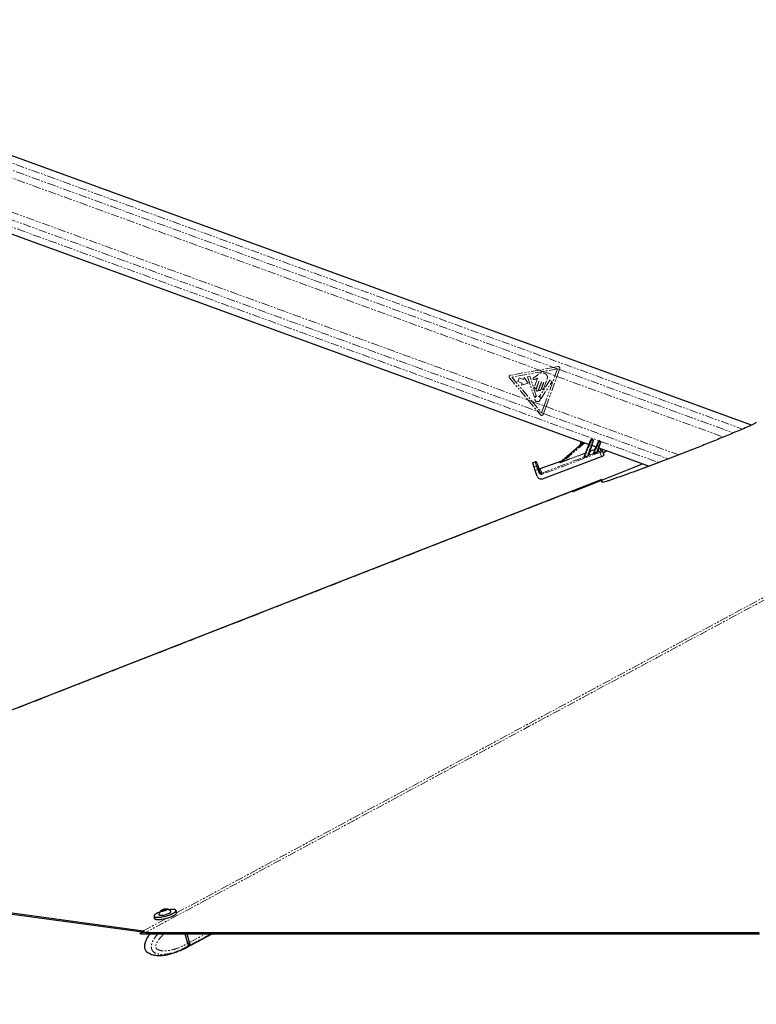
# Model space of a CAD drawing. Header units: millimetres. Extents: x 186 to 9508, y 327 to 8143.
# Tile 14 of 53: x 1247 to 1808, y 2795 to 3545. Entities that reach past the tile are written whole.
import ezdxf

# ---------------------------------------------------------------- set-up
doc = ezdxf.new("R2010")
doc.units = ezdxf.units.MM
doc.linetypes.add('PHANTOM', pattern=[12.7, 6.35, -1.27, 1.27, -1.27, 1.27, -1.27])
doc.layers.add('COMPONENT_GEOMETRY', color=7, linetype='Continuous')
doc.styles.add('SLDTEXTSTYLE0', font='TXT', dxfattribs={"width": 0.75})
doc.dimstyles.new('SLDDIMSTYLE0', dxfattribs={"dimtxt": 50, "dimasz": 3.302, "dimexe": 0, "dimexo": 0.0625, "dimgap": 12.5, "dimtad": 0, "dimtih": 1, "dimtoh": 1, "dimdec": 0, "dimrnd": 1e-09, "dimzin": 12, "dimdsep": 46, "dimtxsty": 'SLDTEXTSTYLE0', "dimsah": 1, "dimcen": 0.09, "dimadec": 0, "dimazin": 3, "dimtfac": 1, "dimtdec": 0, "dimtofl": 0, "dimtmove": 0, "dimatfit": 3, "dimfxl": 1, "dimfrac": 2, "dimtolj": 1, "dimtzin": 12, "dimarcsym": 0})

# ---------------------------------------------------------------- blocks, each defined once
blk = doc.blocks.new('_D_3')
at = {"layer": 'COMPONENT_GEOMETRY', "color": 7}
for p, q in [((4755.71, 2848.78), (4975.85, 2848.78)), ((4972.68, 2848.78), (4972.68, 1707.32)), ((4972.68, 486.47), (4972.68, 1627.94)), ((1272.56, 486.47), (4975.85, 486.47))]:
    blk.add_line(p, q, dxfattribs=at)
for points in [[(4972.68, 2848.78), (4972.17, 2845.48), (4973.18, 2845.48)], [(4972.68, 486.47), (4973.18, 489.77), (4972.17, 489.77)]]:
    blk.add_solid(points, dxfattribs=at)
at = {"layer": 'COMPONENT_GEOMETRY', "color": 7, "insert": (4898.79, 1692.39), "char_height": 50, "attachment_point": 1, "style": 'SLDTEXTSTYLE0'}
blk.add_mtext('2362', dxfattribs=at)
blk = doc.blocks.new('_D_5')
at = {"layer": 'COMPONENT_GEOMETRY', "color": 7}
for p, q in [((4754.76, 2848.3), (4754.76, 1195.03)), ((1257.81, 649.39), (1257.81, 1201.38)), ((1257.81, 1198.2), (2932.39, 1198.2)), ((4754.76, 1198.2), (3080.17, 1198.2))]:
    blk.add_line(p, q, dxfattribs=at)
for points in [[(1257.81, 1198.2), (1261.11, 1197.69), (1261.11, 1198.71)], [(4754.76, 1198.2), (4751.45, 1198.71), (4751.45, 1197.69)]]:
    blk.add_solid(points, dxfattribs=at)
at = {"layer": 'COMPONENT_GEOMETRY', "color": 7, "insert": (2932.39, 1222.97), "char_height": 50, "attachment_point": 1, "style": 'SLDTEXTSTYLE0'}
blk.add_mtext('3497', dxfattribs=at)

msp = doc.modelspace()

# ---------------------------------------------------------------- linework, layer by layer
at = {"color": 7, "linetype": 'Continuous', "lineweight": 25}
for p, q in [((1804.66, 3235.98), (956.62, 3544.69)), ((940.78, 3490.86), (1681.06, 3221.37)), ((1675, 3223.58), (1673.85, 3220.6)), ((1677.19, 3211.79), (1682.43, 3224.75)), ((1684.13, 3224.13), (1680.66, 3213.47)), ((1682.43, 3224.75), (1682.52, 3224.98)), ((1683.15, 3225.26), (1683.9, 3224.99)), ((1684.2, 3224.36), (1684.13, 3224.13)), ((1684.44, 3214.56), (1688.1, 3223.63)), ((1688.1, 3223.63), (1688.19, 3223.85)), ((1688.83, 3224.13), (1689.52, 3223.88)), ((1689.82, 3223.26), (1689.75, 3223.03)), ((1658.75, 3207.55), (1676.62, 3222.99)), ((1683, 3220.67), (1686.41, 3219.43)), ((1689.75, 3223.03), (1687.48, 3216.07)), ((1688.35, 3218.72), (1726.7, 3204.76)), ((1690.76, 3217.34), (1691.19, 3216.11)), ((1691.19, 3216.11), (1692.2, 3213.23)), ((1693.4, 3215.84), (1694.65, 3216.43)), ((1643.66, 3203.07), (1660.26, 3208.86)), ((1645.42, 3195.22), (1690.44, 3212.19)), ((1637.91, 3207.41), (1639.8, 3208.07)), ((1638.03, 3207.08), (1637.91, 3207.41)), ((1639.05, 3204.14), (1638.03, 3207.08)), ((1639.98, 3201.48), (1639.05, 3204.14)), ((1641.5, 3197.1), (1639.98, 3201.48)), ((1641.07, 3207.45), (1641.18, 3207.14)), ((1641.18, 3207.14), (1642.21, 3204.2)), ((1642.21, 3204.2), (1642.82, 3202.43)), ((1642.82, 3202.43), (1643.59, 3200.22)), ((1668.44, 3185.36), (1721.69, 3206.59)), ((1690.62, 3194.2), (1690.62, 3194.39)), ((1690.62, 3192.74), (1690.62, 3193.76)), ((948.17, 2903.62), (1340.89, 2850.25)), ((948.52, 2904.51), (1341.56, 2851.09)), ((1355.73, 2866.3), (1356.24, 2866.85)), ((1356.86, 2866.25), (1355.73, 2866.3)), ((1356.24, 2866.85), (1357.88, 2867.35)), ((1356.4, 2866.27), (1356.24, 2866.85)), ((1358.5, 2866.75), (1356.86, 2866.25)), ((1357.88, 2867.35), (1359.01, 2867.3)), ((1358.08, 2866.62), (1357.88, 2867.35)), ((1359.01, 2867.3), (1358.5, 2866.75)), ((1362.61, 2865.6), (1362.55, 2865.8)), ((1366.92, 2864.94), (1366.52, 2866.44)), ((1349.61, 2861.94), (1350.01, 2860.44)), ((1353.37, 2863.36), (1353.43, 2863.15)), ((1353.87, 2859.54), (1353.96, 2859.22)), ((1339.34, 2848.78), (1339.25, 2849.37)), ((1340.16, 2848.78), (1339.34, 2848.78)), ((1342.15, 2850.93), (1341.56, 2851.09)), ((1375.45, 2841.51), (1373.51, 2848.78)), ((1376.65, 2842.18), (1374.89, 2848.78)), ((1374.96, 2838.65), (1394.05, 2848.78)), ((1376.77, 2842.21), (1375.02, 2848.78)), ((1674.82, 2848.78), (1669.04, 2848.78)), ((1375.45, 2841.51), (1375.45, 2841.5)), ((1345.82, 2834.01), (1345.46, 2834.17)), ((1346.46, 2833.72), (1345.82, 2834.01)), ((1366.17, 2834.67), (1364.94, 2834.3)), ((1369.59, 2836.05), (1367.53, 2835.25)), ((1369.9, 2836.18), (1373.59, 2837.92)), ((1369.9, 2836.17), (1370, 2836.17)), ((1370.02, 2836.19), (1370, 2836.17)), ((1373.64, 2837.94), (1374.76, 2838.54))]:
    msp.add_line(p, q, dxfattribs=at)
at = {"color": 8, "linetype": 'PHANTOM', "lineweight": 18}
for p, q in [((958.12, 3538.7), (1797.81, 3233.02)), ((958.3, 3533.21), (1654, 3279.95)), ((947.23, 3493.96), (1688.46, 3224.12)), ((951.68, 3497.76), (1641.77, 3246.55)), ((1126, 3466.22), (1643.07, 3277.99)), ((1121.27, 3441.96), (1634.61, 3255.09)), ((1643.07, 3277.99), (1621.11, 3274.05)), ((1646.1, 3276.89), (1622.09, 3272.58)), ((1654, 3279.95), (1643.07, 3277.99)), ((1643.07, 3277.99), (1646.1, 3276.89)), ((1656.9, 3278.83), (1646.1, 3276.89)), ((1646.1, 3276.89), (1655.02, 3273.64)), ((1657.31, 3280.55), (1654, 3279.95)), ((1654, 3279.95), (1658.45, 3278.33)), ((1655.02, 3273.64), (1656.9, 3278.83)), ((1656.54, 3273.09), (1658.45, 3278.33)), ((1658.45, 3278.33), (1658.67, 3278.93)), ((1658.45, 3278.33), (1790.89, 3230.12)), ((1620.4, 3272.07), (1634.61, 3255.09)), ((1622.09, 3272.58), (1637.66, 3253.98)), ((1627.65, 3272), (1626.63, 3269.2)), ((1626.63, 3269.2), (1630.07, 3267.95)), ((1631.09, 3270.75), (1627.65, 3272)), ((1631.65, 3272.3), (1631.09, 3270.75)), ((1634.55, 3267.9), (1631.65, 3272.3)), ((1635.82, 3273.39), (1634.04, 3272.78)), ((1634.04, 3272.78), (1639.31, 3257.42)), ((1640.74, 3258.42), (1635.82, 3273.39)), ((1641.72, 3271.81), (1639.32, 3265.18)), ((1641.85, 3274.35), (1639.9, 3272.83)), ((1642.84, 3269.24), (1640.61, 3263.12)), ((1640.92, 3264.6), (1642.64, 3269.31)), ((1642.22, 3262.53), (1644.45, 3268.65)), ((1644.65, 3268.58), (1642.75, 3263.36)), ((1651.15, 3270.21), (1643.29, 3258.03)), ((1644.16, 3262.85), (1646.2, 3268.47)), ((1644.47, 3256.29), (1652.77, 3269.16)), ((1646.4, 3268.4), (1644.91, 3264.29)), ((1646.32, 3263.77), (1648.99, 3271.11)), ((1646.67, 3250.7), (1655.02, 3273.64)), ((1648.19, 3250.15), (1656.54, 3273.09)), ((1652.77, 3269.16), (1651.15, 3270.21)), ((1655.02, 3273.64), (1656.54, 3273.09)), ((1656.54, 3273.09), (1783.26, 3226.96)), ((1630.07, 3267.95), (1629.51, 3266.4)), ((1629.51, 3266.4), (1634.55, 3267.9)), ((1634.61, 3255.09), (1641.77, 3246.55)), ((1634.61, 3255.09), (1637.66, 3253.98)), ((1637.66, 3253.98), (1646.67, 3250.7)), ((1637.66, 3253.98), (1644.77, 3245.49)), ((1641.77, 3246.55), (1646.28, 3244.9)), ((1641.77, 3246.55), (1643.98, 3243.91)), ((1644.77, 3245.49), (1646.67, 3250.7)), ((1646.28, 3244.9), (1648.19, 3250.15)), ((1646.67, 3250.7), (1648.19, 3250.15)), ((1648.19, 3250.15), (1749.28, 3213.35)), ((1646.05, 3244.27), (1646.28, 3244.9)), ((1646.28, 3244.9), (1741.38, 3210.29)), ((1682.9, 3224.58), (1677.67, 3211.64)), ((1679.83, 3212.53), (1683.66, 3224.3)), ((1683.15, 3225.26), (1682.9, 3224.58)), ((1683.66, 3224.3), (1682.9, 3224.58)), ((1683.66, 3224.3), (1683.9, 3224.99)), ((1688.57, 3223.46), (1685, 3214.62)), ((1686.71, 3215.3), (1689.28, 3223.2)), ((1688.83, 3224.13), (1688.57, 3223.46)), ((1689.28, 3223.2), (1688.57, 3223.46)), ((1689.28, 3223.2), (1689.52, 3223.88)), ((1689.79, 3223.64), (1734.09, 3207.52)), ((1677.65, 3222.62), (1661.37, 3208.55)), ((1678.18, 3214.89), (1680.83, 3221.46)), ((1681.92, 3216.05), (1680.98, 3213.16)), ((1683.24, 3220.58), (1681.84, 3216.27)), ((1681.84, 3216.27), (1685.41, 3217.61)), ((1681.92, 3216.05), (1681.84, 3216.27)), ((1685.5, 3217.39), (1681.92, 3216.05)), ((1684.29, 3214.42), (1685.5, 3217.39)), ((1685.41, 3217.61), (1686.18, 3219.51)), ((1685.5, 3217.39), (1685.41, 3217.61)), ((1687.75, 3215.7), (1689.02, 3216.18)), ((1688.73, 3218.58), (1687.81, 3215.76)), ((1689.35, 3215.3), (1689.02, 3216.18)), ((1689.9, 3216.7), (1689.47, 3217.93)), ((1659.94, 3208.58), (1643.73, 3202.94)), ((1644.91, 3199.55), (1677.05, 3211.66)), ((1689.35, 3215.3), (1645.24, 3198.67)), ((1661.37, 3208.55), (1678.18, 3214.89)), ((1661.45, 3208.33), (1661.37, 3208.55)), ((1678.26, 3214.67), (1661.45, 3208.33)), ((1677.04, 3211.66), (1677.05, 3211.66)), ((1677.05, 3211.66), (1678.26, 3214.67)), ((1678.26, 3214.67), (1678.18, 3214.89)), ((1680.98, 3213.14), (1684.3, 3214.4)), ((1690.44, 3212.19), (1689.35, 3215.3)), ((1639.92, 3207.74), (1638.03, 3207.08)), ((1639.05, 3204.14), (1640.94, 3204.79)), ((1639.92, 3207.74), (1639.8, 3208.07)), ((1640.94, 3204.79), (1639.92, 3207.74)), ((1641.86, 3202.14), (1639.98, 3201.48)), ((1642.63, 3199.93), (1641.86, 3202.14)), ((1643.73, 3202.94), (1644.91, 3199.55)), ((1658.67, 3207.51), (1659.21, 3207.97)), ((1714.23, 3200.2), (1726.16, 3204.96)), ((1690.62, 3194.39), (974.13, 2914.51)), ((1645.24, 3198.67), (1644.91, 3199.55)), ((1341.56, 2851.09), (1358.99, 2860.45)), ((1376.57, 2842.1), (1374.8, 2848.78)), ((1376.48, 2839.9), (1393.2, 2848.78)), ((1376.77, 2842.21), (1389.16, 2848.78)), ((1375.45, 2841.5), (1376.57, 2842.1)), ((1375.21, 2839.23), (1375.15, 2839.19)), ((1376.28, 2839.8), (1375.21, 2839.23))]:
    msp.add_line(p, q, dxfattribs=at)
at = {"color": 8, "linetype": 'PHANTOM', "lineweight": 18, "flags": 128}
for points in [[(1366.89, 2864.7), (2104.15, 3260.76), (2204.02, 3314.41), (2303.89, 3368.06), (2403.76, 3421.72), (2503.65, 3475.37), (2560.86, 3506.1)], [(1349.82, 2862.02), (1349.84, 2861.99), (1350.27, 2861.67), (1351.02, 2861.46), (1352.06, 2861.37), (1353.34, 2861.41), (1354.81, 2861.56), (1356.41, 2861.83), (1358.08, 2862.2), (1359.75, 2862.66), (1361.34, 2863.2), (1362.8, 2863.78), (1364.06, 2864.38)], [(1376.65, 2842.18), (1376.65, 2842.18), (1376.65, 2842.16), (1376.63, 2842.14), (1376.61, 2842.12), (1376.57, 2842.1)], [(1373.59, 2837.92), (1374.35, 2838.41), (1375.15, 2839.19)]]:
    msp.add_lwpolyline(points, dxfattribs=at)
at = {"color": 7, "linetype": 'Continuous', "lineweight": 25, "flags": 128}
for points in [[(1690.62, 3194.58), (1324.98, 3051.75), (974.43, 2914.82)], [(1364.25, 2864.19), (1362.96, 2863.58), (1361.47, 2862.98), (1359.84, 2862.44), (1358.13, 2861.96), (1356.43, 2861.58), (1354.79, 2861.31), (1353.28, 2861.15), (1351.97, 2861.12), (1350.91, 2861.21), (1350.14, 2861.42), (1349.7, 2861.75), (1349.61, 2861.94)], [(1354.18, 2865.36), (1353.94, 2865.27), (1352.57, 2864.67), (1351.43, 2864.06), (1350.55, 2863.47), (1349.98, 2862.91), (1349.74, 2862.41), (1349.82, 2862.02)], [(1353.37, 2863.52), (1353.44, 2863.23), (1353.85, 2863.01), (1354.55, 2862.92)], [(1354.55, 2862.92), (1355.52, 2862.94), (1356.66, 2863.09), (1357.9, 2863.35), (1359.14, 2863.7), (1360.3, 2864.11), (1361.28, 2864.56), (1362.02, 2865.01), (1362.45, 2865.43), (1362.56, 2865.79), (1362.47, 2865.94)], [(1355.67, 2865.97), (1356.39, 2866.01), (1357.26, 2866.16), (1358.15, 2866.42), (1358.92, 2866.73), (1359.45, 2867.06), (1359.67, 2867.34), (1359.54, 2867.54), (1359.07, 2867.63), (1358.35, 2867.59), (1357.48, 2867.44), (1356.6, 2867.18), (1355.83, 2866.87), (1355.29, 2866.54), (1355.07, 2866.26), (1355.21, 2866.06), (1355.67, 2865.97)], [(1366.3, 2866.43), (1366.28, 2866.56), (1366.02, 2866.93), (1365.42, 2867.19), (1364.53, 2867.35), (1363.36, 2867.38), (1361.98, 2867.28), (1360.86, 2867.14)], [(1366.52, 2866.44), (1366.53, 2866.42), (1366.45, 2865.95), (1366.04, 2865.41), (1365.29, 2864.81), (1364.25, 2864.19)], [(1364.65, 2862.7), (1365.69, 2863.32), (1366.43, 2863.91), (1366.85, 2864.45), (1366.92, 2864.92), (1366.92, 2864.94)], [(1350.01, 2860.44), (1350.1, 2860.25), (1350.54, 2859.92), (1351.31, 2859.71), (1352.37, 2859.62), (1353.68, 2859.65), (1355.18, 2859.81), (1356.82, 2860.08), (1358.53, 2860.47), (1360.24, 2860.94), (1361.87, 2861.48), (1363.36, 2862.08), (1364.65, 2862.7)], [(1364.56, 2862.51), (1363.3, 2861.9), (1361.84, 2861.32), (1360.24, 2860.79), (1358.58, 2860.33), (1356.91, 2859.96), (1355.31, 2859.69), (1353.84, 2859.53), (1352.56, 2859.5), (1351.52, 2859.59), (1350.77, 2859.8), (1350.67, 2859.85)], [(1339.25, 2849.37), (1340.65, 2850.12), (1342.15, 2850.93)], [(1339.34, 2848.78), (1341.28, 2848.78), (1349.04, 2848.78), (1352.91, 2848.78), (1360.67, 2848.78), (1364.55, 2848.78), (1372.31, 2848.78), (1376.19, 2848.78), (1380.07, 2848.78), (1387.83, 2848.78), (1391.71, 2848.78), (1399.47, 2848.78), (1403.35, 2848.78), (1411.11, 2848.78), (1414.98, 2848.78), (1422.74, 2848.78), (1426.62, 2848.78), (1430.5, 2848.78), (1438.26, 2848.78), (1442.14, 2848.78), (1449.9, 2848.78), (1453.78, 2848.78), (1461.54, 2848.78), (1465.42, 2848.78), (1469.3, 2848.78), (1477.06, 2848.78), (1480.93, 2848.78), (1488.69, 2848.78), (1492.57, 2848.78), (1500.33, 2848.78), (1504.21, 2848.78), (1508.09, 2848.78), (1515.85, 2848.78), (1519.73, 2848.78), (1527.49, 2848.78), (1531.37, 2848.78), (1539.13, 2848.78), (1543, 2848.78), (1546.88, 2848.78), (1554.64, 2848.78), (1558.52, 2848.78), (1566.28, 2848.78), (1570.16, 2848.78), (1577.92, 2848.78), (1581.8, 2848.78), (1589.56, 2848.78), (1593.44, 2848.78), (1597.32, 2848.78), (1605.07, 2848.78), (1608.95, 2848.78), (1616.71, 2848.78), (1620.59, 2848.78), (1628.35, 2848.78), (1632.23, 2848.78), (1636.11, 2848.78), (1643.87, 2848.78), (1647.75, 2848.78), (1655.51, 2848.78), (1659.39, 2848.78), (1667.15, 2848.78), (1671.02, 2848.78), (1674.9, 2848.78), (1682.66, 2848.78), (1686.54, 2848.78), (1694.3, 2848.78), (1698.18, 2848.78), (1705.94, 2848.78), (1709.82, 2848.78), (1713.7, 2848.78), (1721.46, 2848.78), (1725.34, 2848.78), (1733.09, 2848.78), (1736.97, 2848.78), (1744.73, 2848.78), (1748.61, 2848.78), (1756.37, 2848.78), (1760.25, 2848.78), (1764.13, 2848.78), (1771.89, 2848.78), (1775.77, 2848.78), (1783.53, 2848.78), (1787.41, 2848.78), (1795.17, 2848.78), (1799.04, 2848.78), (1802.92, 2848.78), (1810.68, 2848.78)], [(1343.14, 2849.76), (1345.08, 2849.76), (1352.84, 2849.76), (1360.6, 2849.76), (1364.48, 2849.76), (1372.23, 2849.76), (1376.11, 2849.76), (1379.99, 2849.76), (1387.75, 2849.76), (1391.63, 2849.76), (1399.39, 2849.76), (1403.27, 2849.76), (1411.03, 2849.76), (1414.91, 2849.76), (1418.79, 2849.76), (1426.55, 2849.76), (1430.43, 2849.76), (1438.18, 2849.76), (1442.06, 2849.76), (1449.82, 2849.76), (1453.7, 2849.76), (1461.46, 2849.76), (1465.34, 2849.76), (1469.22, 2849.76), (1476.98, 2849.76), (1480.86, 2849.76), (1488.62, 2849.76), (1492.5, 2849.76), (1500.25, 2849.76), (1504.13, 2849.76), (1508.01, 2849.76), (1515.77, 2849.76), (1519.65, 2849.76), (1527.41, 2849.76), (1531.29, 2849.76), (1539.05, 2849.76), (1542.93, 2849.76), (1546.81, 2849.76), (1554.57, 2849.76), (1558.45, 2849.76), (1566.2, 2849.76), (1570.08, 2849.76), (1577.84, 2849.76), (1581.72, 2849.76), (1589.48, 2849.76), (1593.36, 2849.76), (1597.24, 2849.76), (1605, 2849.76), (1608.88, 2849.76), (1616.64, 2849.76), (1620.52, 2849.76), (1628.27, 2849.76), (1632.15, 2849.76), (1636.03, 2849.76), (1643.79, 2849.76), (1647.67, 2849.76), (1655.43, 2849.76), (1659.31, 2849.76), (1667.07, 2849.76), (1670.95, 2849.76), (1674.83, 2849.76), (1682.59, 2849.76), (1686.47, 2849.76), (1694.22, 2849.76), (1698.1, 2849.76), (1705.86, 2849.76), (1709.74, 2849.76), (1713.62, 2849.76), (1721.38, 2849.76), (1725.26, 2849.76), (1733.02, 2849.76), (1736.9, 2849.76), (1744.66, 2849.76), (1748.54, 2849.76), (1756.29, 2849.76), (1760.17, 2849.76), (1764.05, 2849.76), (1771.81, 2849.76), (1775.69, 2849.76), (1783.45, 2849.76), (1787.33, 2849.76), (1795.09, 2849.76), (1798.97, 2849.76), (1802.85, 2849.76), (1810.61, 2849.76)], [(1487.22, 2848.78), (1484.07, 2848.78), (1480.19, 2848.78), (1476.31, 2848.78), (1468.56, 2848.78), (1464.68, 2848.78), (1463.25, 2848.78)], [(1374.76, 2838.54), (1375.48, 2839.01), (1376.28, 2839.8)], [(1374.96, 2838.65), (1375.68, 2839.11), (1376.48, 2839.9)]]:
    msp.add_lwpolyline(points, dxfattribs=at)
at = {"color": 8, "linetype": 'PHANTOM', "lineweight": 18}
msp.add_circle((1641.68, 3255.94), 2.04, dxfattribs=at)
for centre, radius, start, end in [((1657.53, 3279.35), 1.22, 339.99696, 100.17473), ((1621.33, 3272.85), 1.22, 100.17473, 219.93926), ((1642.74, 3269.28), 0.107, 339.99696, 159.99696), ((1644.55, 3268.62), 0.107, 339.99696, 159.99696), ((1646.3, 3268.43), 0.107, 339.99696, 159.99696), ((1640.12, 3264.89), 0.856, 159.99696, 339.99696), ((1641.42, 3262.83), 0.856, 159.99696, 339.99696), ((1643.45, 3263.11), 0.749, 159.99696, 339.99696), ((1645.61, 3264.03), 0.75, 159.99696, 339.99696), ((1639.5, 3257.49), 0.203, 198.93517, 324.66531), ((1641.68, 3255.94), 2.46, 115.12416, 144.66531), ((1640.55, 3258.36), 0.203, 295.12416, 18.19789), ((1643.46, 3257.92), 0.203, 147.17878, 227.96277), ((1641.68, 3255.94), 2.46, 9.96265, 47.96277), ((1644.3, 3256.4), 0.203, 189.96265, 327.17878), ((1644.91, 3244.69), 1.22, 219.93926, 339.99696), ((1681.43, 3221.3), 3.59, 66.00985, 73.98406), ((1682.66, 3220.85), 3.59, 66.00985, 73.98406), ((1687.11, 3220.17), 3.59, 66.00985, 73.98406), ((1688.29, 3219.75), 3.59, 66.00985, 73.98406), ((1681.84, 3216.28), 0.25, 163.2646, 289.80469), ((1682.34, 3218.01), 1.81, 245.92962, 254.06429), ((1686.13, 3219.24), 1.78, 246.08627, 253.90764), ((1685.42, 3217.62), 0.24, 288.82392, 337.82328), ((1687.7, 3215.96), 0.266, 171.34273, 281.0133), ((1687.72, 3216), 0.25, 163.2646, 289.80469), ((1688.65, 3218.86), 0.255, 224.38903, 275.60488), ((1689.83, 3217.01), 0.993, 19.66747, 111.04935), ((1690.26, 3215.77), 0.993, 19.66747, 111.04935), ((1676.97, 3211.88), 0.237, 288.23995, 337.76194), ((1676.97, 3211.89), 0.24, 288.82392, 337.82328), ((1685.67, 3214.95), 8.66, 202.43509, 203.38832), ((1678.9, 3216.51), 1.78, 246.08627, 253.90764), ((1678.18, 3214.89), 0.24, 288.82392, 337.82328), ((1687.52, 3215.66), 8.3, 202.17342, 203.26115), ((1680.9, 3213.39), 0.254, 165.20955, 287.93168), ((1680.9, 3213.39), 0.25, 163.2646, 289.80469), ((1684.22, 3214.65), 0.24, 288.82392, 337.82328), ((1684.21, 3214.63), 0.254, 291.74012, 336.9905), ((1691.92, 3217.37), 7.45, 201.72054, 203.13214), ((1693.37, 3217.93), 7.17, 201.59993, 203.12247), ((1640.25, 3206.8), 0.991, 19.72578, 109.71668), ((1641.28, 3203.86), 0.991, 19.72578, 109.71668), ((1643.9, 3197.05), 5.48, 101.33893, 111.82269), ((1643.38, 3203.86), 0.993, 199.66747, 291.04935), ((1658.62, 3207.71), 0.202, 285.8189, 310.72966), ((1659.15, 3208.17), 0.202, 285.8189, 310.72966), ((1644.67, 3194.84), 5.48, 101.33893, 111.82269), ((1363.03, 2867.75), 3.53, 287.0209, 337.87226), ((1374.1, 2841.25), 2.62, 326.35337, 19.02147)]:
    msp.add_arc(centre, radius, start, end, dxfattribs=at)
at = {"color": 7, "linetype": 'Continuous', "lineweight": 25}
for centre, radius, start, end in [((1682.98, 3224.79), 0.5, 69.99696, 157.99696), ((1683.72, 3224.52), 0.5, 341.99696, 69.99696), ((1688.66, 3223.66), 0.5, 69.99696, 157.99696), ((1689.35, 3223.41), 0.5, 341.99696, 69.99696), ((1640.13, 3207.13), 1, 19.21077, 109.21077), ((1643.33, 3204.02), 1, 199.21077, 289.21077), ((1358.56, 2862.35), 5.32, 127.46195, 167.30565), ((1358.56, 2862.35), 5.32, 42.49139, 82.33509), ((1362.18, 2867.82), 5.83, 294.14234, 318.99184), ((1374.29, 2841.35), 2.62, 326.35337, 19.02147)]:
    msp.add_arc(centre, radius, start, end, dxfattribs=at)
for centre, major_axis, ratio, start_param, end_param in [((1686.82, 3215.65), (0.662, 0.444), 0.14132, 5.79553, 6.105066), ((1686.91, 3215.42), (0.9, 0.359), 0.136299, 5.860731, 6.170266), ((1696.44, 3216.23), (4.68, 1.77), 0.177897, 2.21001, 3.136937), ((1680, 3213.05), (0.662, 0.444), 0.14132, 6.019868, 6.105066), ((1690.32, 3212.52), (1.87, 0.71), 0.177897, 4.706577, 6.278529), ((1661.23, 3208.73), (2.04, 0.79), 0.059581, 2.722357, 2.977286), ((1644.34, 3198.09), (-1.02, 2.9), 0.976801, 1.566413, 3.161959), ((1644.54, 3200.55), (-0.35, 1), 0.940998, 1.567415, 3.162961)]:
    msp.add_ellipse(centre, major_axis=major_axis, ratio=ratio, start_param=start_param, end_param=end_param, dxfattribs=at)
at = {"color": 8, "linetype": 'PHANTOM', "lineweight": 18}
for centre, major_axis, ratio, start_param, end_param in [((1688.97, 3216.34), (0.936, 0.354), 0.177897, 4.706577, 6.278529), ((1689.31, 3215.42), (1.88, 0.68), 0.066003, 4.710393, 6.282345), ((1695.09, 3220.05), (5.61, 2.12), 0.177897, 2.870519, 3.136937), ((1695.43, 3219.13), (4.67, 1.8), 0.222599, 2.796983, 3.13447), ((1662.08, 3208.81), (3.45, 1.35), 0.058818, 2.976664, 4.504268), ((1662, 3209.04), (3.29, 1.54), 0.049295, 2.968676, 4.496279), ((1719.79, 3226.71), (51.44, 19.35), 0.022734, 2.451824, 2.521658), ((1719.8, 3226.72), (51.44, 19.36), 0.018188, 2.451819, 2.521653), ((1680.08, 3212.82), (0.9, 0.359), 0.136299, 6.085068, 6.170266), ((1685.25, 3214.79), (0.958, 0.383), 0.127952, 3.019531, 3.213532), ((1685.16, 3215.02), (0.726, 0.483), 0.125141, 2.960489, 3.15449), ((1719.79, 3226.71), (51.44, 19.35), 0.022734, 2.260781, 2.30493), ((1719.8, 3226.72), (51.44, 19.36), 0.018188, 2.260776, 2.304925), ((1641.91, 3202.01), (-0.99, 2.83), 0.000389, 0.188222, 1.524793), ((1646.95, 3193.63), (-3.29, 9.44), 0.014109, 6.10687, 6.283185), ((1644.52, 3200.59), (-0.68, 1.93), 0.976801, 1.566413, 3.161959)]:
    msp.add_ellipse(centre, major_axis=major_axis, ratio=ratio, start_param=start_param, end_param=end_param, dxfattribs=at)
for points, knots in [([(2565.08, 3506.34), (2547.49, 3496.87), (2465.03, 3452.46), (2317.46, 3373.23), (2122.62, 3268.52), (1927.75, 3163.83), (1732.88, 3059.14), (1538.01, 2954.45), (1408.1, 2884.66), (1343.14, 2849.76)], [0, 0, 0, 0, 0.043226, 0.202688, 0.36215, 0.521613, 0.681075, 0.840538, 1, 1, 1, 1]), ([(1648.99, 3271.11), (1649.13, 3271.58), (1649.39, 3272.47), (1649.02, 3273.87), (1648.1, 3274.91), (1646.87, 3275.56), (1645.54, 3275.9), (1644.14, 3275.85), (1642.91, 3275.2), (1642.2, 3274.63), (1641.85, 3274.35)], [0, 0, 0, 0, 0.13106, 0.251024, 0.376916, 0.501355, 0.627161, 0.75065, 0.875357, 1, 1, 1, 1]), ([(1639.9, 3272.83), (1639.56, 3272.61), (1639.13, 3272.34), (1638.58, 3272.03), (1638.39, 3271.77), (1638.32, 3271.51), (1638.35, 3271.3), (1638.46, 3271.08), (1638.76, 3270.88), (1639.04, 3270.86), (1639.18, 3270.85)], [0, 0, 0, 0, 0.369532, 0.462234, 0.557841, 0.653711, 0.700172, 0.747002, 0.872845, 1, 1, 1, 1]), ([(1639.18, 3270.85), (1639.49, 3270.87), (1640.06, 3270.91), (1640.57, 3271.18), (1640.79, 3271.3)], [0, 0, 0, 0, 0.5468478, 1, 1, 1, 1]), ([(1640.79, 3271.3), (1640.92, 3271.4), (1641.17, 3271.6), (1641.45, 3271.74), (1641.58, 3271.81)], [0, 0, 0, 0, 0.519147, 1, 1, 1, 1]), ([(1641.58, 3271.81), (1641.61, 3271.82), (1641.65, 3271.83), (1641.7, 3271.82), (1641.72, 3271.81), (1641.72, 3271.81)], [0, 0, 0, 0, 0.51399, 0.984901, 1, 1, 1, 1]), ([(1686.71, 3215.3), (1686.79, 3215.36), (1687.01, 3215.52), (1687.23, 3215.77), (1687.38, 3215.94), (1687.43, 3215.99), (1687.44, 3216)], [0, 0, 0, 0, 0.292266, 0.728618, 0.93734, 1, 1, 1, 1]), ([(1687.75, 3215.7), (1687.74, 3215.69), (1687.68, 3215.65), (1687.48, 3215.51), (1687.17, 3215.3), (1686.9, 3215.17), (1686.78, 3215.12)], [0, 0, 0, 0, 0.062827, 0.26767, 0.696628, 1, 1, 1, 1]), ([(1677.72, 3211.51), (1677.66, 3211.49), (1677.56, 3211.45), (1677.4, 3211.43), (1677.25, 3211.45), (1677.13, 3211.51), (1677.07, 3211.56), (1677.04, 3211.61), (1677.04, 3211.63), (1677.04, 3211.66)], [0, 0, 0, 0, 0.167755, 0.309426, 0.442105, 0.597363, 0.769231, 0.800223, 1, 1, 1, 1]), ([(1677.19, 3211.79), (1677.18, 3211.77), (1677.18, 3211.72), (1677.23, 3211.63), (1677.32, 3211.56), (1677.39, 3211.55), (1677.45, 3211.55), (1677.49, 3211.56), (1677.58, 3211.59), (1677.62, 3211.61), (1677.67, 3211.64)], [0, 0, 0, 0, 0.215863, 0.428956, 0.580258, 0.686216, 0.701096, 0.813432, 0.831984, 1, 1, 1, 1]), ([(1679.83, 3212.53), (1679.91, 3212.6), (1680.15, 3212.79), (1680.39, 3213.09), (1680.56, 3213.32), (1680.63, 3213.41), (1680.65, 3213.44), (1680.65, 3213.45)], [0, 0, 0, 0, 0.238952, 0.674689, 0.839878, 0.957161, 1, 1, 1, 1]), ([(1680.98, 3213.14), (1680.97, 3213.14), (1680.95, 3213.11), (1680.86, 3213.04), (1680.63, 3212.85), (1680.31, 3212.59), (1680, 3212.44), (1679.89, 3212.38)], [0, 0, 0, 0, 0.0443469, 0.1614893, 0.3224146, 0.7494638, 1, 1, 1, 1]), ([(1685.07, 3214.45), (1685.01, 3214.42), (1684.89, 3214.38), (1684.69, 3214.34), (1684.51, 3214.34), (1684.36, 3214.37), (1684.32, 3214.39), (1684.3, 3214.4)], [0, 0, 0, 0, 0.189665, 0.387972, 0.597558, 0.804387, 1, 1, 1, 1]), ([(1684.44, 3214.53), (1684.45, 3214.52), (1684.47, 3214.5), (1684.54, 3214.48), (1684.61, 3214.48), (1684.66, 3214.48), (1684.76, 3214.5), (1684.87, 3214.53), (1684.96, 3214.59), (1685, 3214.62)], [0, 0, 0, 0, 0.204018, 0.368363, 0.408955, 0.56257, 0.608528, 0.802705, 1, 1, 1, 1]), ([(1345.46, 2834.17), (1345.43, 2834.18), (1344.84, 2834.43), (1343.98, 2835.19), (1343.21, 2836.34), (1342.77, 2837.44), (1342.54, 2838.74), (1342.67, 2840.7), (1343.3, 2842.97), (1344.42, 2845.35), (1345.64, 2847.32), (1346.49, 2848.38), (1346.82, 2848.78)], [0, 0, 0, 0, 0.007424, 0.144634, 0.224785, 0.259624, 0.342814, 0.430741, 0.566031, 0.730782, 0.896178, 1, 1, 1, 1]), ([(1375.15, 2839.19), (1375.15, 2839.19), (1373.62, 2838.32), (1369.98, 2836.44), (1364.68, 2834.42), (1359.74, 2833.3), (1355.73, 2832.99), (1352.77, 2833.31), (1350.43, 2834.19), (1349.04, 2835.17), (1348.23, 2836.35), (1347.79, 2837.45), (1347.56, 2838.74), (1347.74, 2840.7), (1348.52, 2842.97), (1349.89, 2845.33), (1351.36, 2847.32), (1352.4, 2848.38), (1352.8, 2848.78)], [0, 0, 0, 0, 0.000001, 0.124871, 0.293573, 0.414677, 0.50241, 0.597659, 0.638937, 0.688879, 0.718052, 0.730733, 0.761013, 0.793017, 0.84226, 0.901502, 0.962405, 1, 1, 1, 1]), ([(1357.39, 2848.78), (1357.1, 2848.53), (1355.97, 2847.54), (1354.41, 2845.82), (1352.74, 2843.6), (1351.62, 2841.67), (1351.04, 2840.02), (1350.9, 2838.96), (1350.99, 2838.41), (1351.17, 2837.98), (1351.64, 2837.34), (1352.58, 2836.71), (1354.46, 2836), (1357.06, 2835.72), (1360.72, 2835.97), (1365.36, 2836.99), (1370.44, 2838.85), (1373.93, 2840.7), (1375.45, 2841.51)], [0, 0, 0, 0, 0.029076, 0.11139, 0.167195, 0.224037, 0.26133, 0.278767, 0.29042, 0.295313, 0.309963, 0.346148, 0.382105, 0.473871, 0.562617, 0.687945, 0.864686, 1, 1, 1, 1])]:
    msp.add_open_spline(points, degree=3, knots=knots, dxfattribs=at)
at = {"color": 7, "linetype": 'Continuous', "lineweight": 25}
for points, knots in [([(1802.4, 3234.95), (1798.97, 3233.5), (1792.09, 3230.61), (1781.65, 3226.28), (1771.12, 3221.99), (1758.8, 3217.05), (1747.31, 3212.55), (1736.73, 3208.5), (1728.71, 3205.49), (1720.68, 3202.53), (1709.91, 3198.63), (1701.91, 3195.8), (1696.56, 3193.91)], [0, 0, 0, 0, 0.099382, 0.1987603, 0.2987532, 0.3987406, 0.5467407, 0.6212174, 0.6956914, 0.7715885, 0.847492, 1, 1, 1, 1]), ([(1808.32, 3238.07), (1807.96, 3237.8), (1807.23, 3237.27), (1805.12, 3236.15), (1803.34, 3235.37), (1802.4, 3234.95)], [0, 0, 0, 0, 0.321913, 0.643127, 1, 1, 1, 1]), ([(1690.62, 3194.58), (1690.62, 3194.58), (1690.62, 3194.61), (1690.62, 3194.5), (1690.62, 3194.39)], [0, 0, 0, 0, 0.006738, 1, 1, 1, 1]), ([(1696.56, 3193.91), (1695.73, 3193.64), (1694.07, 3193.08), (1692.12, 3192.6), (1690.85, 3192.45), (1690.7, 3192.64), (1690.62, 3192.74)], [0, 0, 0, 0, 0.259626, 0.519862, 0.765905, 1, 1, 1, 1]), ([(1343.14, 2849.76), (1342.49, 2849.75), (1341.17, 2849.71), (1339.9, 2849.49), (1339.25, 2849.37)], [0, 0, 0, 0, 0.489683, 1, 1, 1, 1]), ([(1346.59, 2848.78), (1346.16, 2848.24), (1345.32, 2847.17), (1344.23, 2845.4), (1343.42, 2843.72), (1342.86, 2842.22), (1342.48, 2840.9), (1342.32, 2839.62), (1342.35, 2838.37), (1342.62, 2837.22), (1343.09, 2836.24), (1343.71, 2835.48), (1344.43, 2834.79), (1345.04, 2834.35), (1345.42, 2834.17), (1345.45, 2834.15)], [0, 0, 0, 0, 0.13615, 0.265039, 0.386469, 0.472, 0.545235, 0.618232, 0.685926, 0.749916, 0.812097, 0.867026, 0.91658, 0.993201, 1, 1, 1, 1]), ([(1375.45, 2841.5), (1375.51, 2841.19), (1375.65, 2840.56), (1375.53, 2839.79), (1375.34, 2839.39), (1375.22, 2839.24), (1375.21, 2839.23)], [0, 0, 0, 0, 0.350295, 0.700583, 0.985927, 1, 1, 1, 1]), ([(1376.73, 2840.84), (1376.74, 2840.87), (1376.83, 2841.15), (1376.78, 2841.63), (1376.68, 2842.05), (1376.65, 2842.18)], [0, 0, 0, 0, 0.071781, 0.723912, 1, 1, 1, 1]), ([(1345.84, 2834.04), (1346.25, 2833.82), (1347.16, 2833.31), (1348.5, 2832.93), (1350.2, 2832.53), (1352.27, 2832.27), (1354.8, 2832.24), (1357.57, 2832.46), (1360.71, 2833.02), (1363.25, 2833.62), (1364.71, 2834.16), (1364.96, 2834.25)], [0, 0, 0, 0, 0.061402, 0.139132, 0.190444, 0.306452, 0.443021, 0.574741, 0.744439, 0.956663, 1, 1, 1, 1]), ([(1366.17, 2834.67), (1366.32, 2834.74), (1366.63, 2834.87), (1367.09, 2835.07), (1367.38, 2835.19), (1367.51, 2835.24), (1367.53, 2835.25)], [0, 0, 0, 0, 0.319532, 0.63959, 0.947097, 1, 1, 1, 1]), ([(1369.59, 2836.05), (1369.69, 2836.09), (1369.89, 2836.17), (1370.03, 2836.21), (1370.02, 2836.2), (1370.02, 2836.19)], [0, 0, 0, 0, 0.393076, 0.78542, 1, 1, 1, 1]), ([(1376.33, 2839.84), (1376.41, 2839.95), (1376.61, 2840.23), (1376.69, 2840.61), (1376.73, 2840.84)], [0, 0, 0, 0, 0.389425, 1, 1, 1, 1])]:
    msp.add_open_spline(points, degree=3, knots=knots, dxfattribs=at)

# ---------------------------------------------------------------- dimensions: what is measured, and where the dimension line sits
at = {"layer": 'COMPONENT_GEOMETRY', "color": 7}
dim = msp.add_linear_dim(base=(4754.76, 1198.2), p1=(1257.81, 648.12), p2=(4754.76, 2849.57), dimstyle='SLDDIMSTYLE0', dxfattribs=at)
dim.commit()
dim.dimension.update_dxf_attribs({"geometry": '_D_5', "text_midpoint": (3006.28, 1198.2), "dimtype": 160})
dim = msp.add_linear_dim(base=(4972.68, 2848.78), p1=(1271.29, 486.47), p2=(4754.44, 2848.78), angle=90, dimstyle='SLDDIMSTYLE0', dxfattribs=at)
dim.commit()
dim.dimension.update_dxf_attribs({"geometry": '_D_3', "text_midpoint": (4972.68, 1667.63), "dimtype": 160})

doc.saveas('drawing.dxf')
